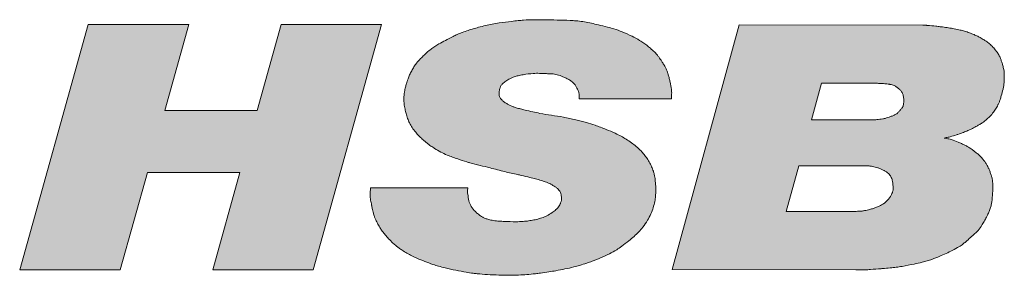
# Model space of a CAD drawing. Header units: metres. Extents: x 0 to 0.0785, y -0.001 to 0.009.
# Tile 1 of 59: x 0 to 0.0322, y -0.0002 to 0.0082. Entities that reach past the tile are written whole.
import ezdxf

# ---------------------------------------------------------------- set-up
doc = ezdxf.new("R2010")
doc.units = ezdxf.units.M
doc.header["$MEASUREMENT"] = 0
doc.layers.add('RAM_Logo_HSB', color=7, linetype='Continuous', lineweight=0, true_color=0x009fd6)

msp = doc.modelspace()

# ---------------------------------------------------------------- hatches: boundary and pattern name
at = {"layer": 'RAM_Logo_HSB'}
h = msp.add_hatch(color=256, dxfattribs=at)
h.dxf.hatch_style = 1
h.paths.add_polyline_path([(0.020779, 0.00261, 0.019837), (0.020768, 0.002842, 0.012088), (0.020749, 0.003022, 0.022825), (0.020731, 0.003116, 0.029379), (0.020701, 0.003219, 0.020083), (0.020642, 0.003365, 0.022842), (0.020563, 0.003522, 0.023209), (0.020471, 0.003668, 0.021866), (0.020372, 0.003798, 0.024117), (0.020272, 0.003907, 0.02107), (0.020144, 0.004023, 0.018466), (0.019989, 0.004143, 0.014782), (0.01981, 0.004263, 0.017185), (0.01965, 0.004356, 0.016042), (0.019453, 0.004454, 0.011112), (0.019161, 0.00458, 0.011905), (0.018795, 0.004718, 0.015597), (0.018511, 0.004808, 0.012209), (0.018164, 0.004897, 0.010583), (0.01776, 0.00498, 0.011038), (0.017376, 0.005043, -0.021348), (0.016992, 0.005105, -0.003663), (0.01676, 0.005155, -0.003359), (0.016509, 0.005213, -0.005332), (0.016364, 0.005249, -0.007066), (0.016171, 0.005302, -0.022144), (0.015938, 0.005408, -0.035121), (0.015841, 0.005467, -0.049124), (0.015732, 0.005566, -0.186092), (0.015661, 0.005734, -0.104029), (0.015706, 0.005974, -0.095839), (0.015799, 0.006094, -0.04356), (0.015912, 0.006177, -0.02837), (0.016097, 0.006276, -0.031778), (0.016283, 0.006334, -0.019361), (0.016447, 0.006367, -0.019147), (0.016777, 0.006407, -0.031692), (0.016979, 0.006411, -0.000034), (0.017077, 0.006406, 0.000035), (0.017173, 0.006402, 0.000078), (0.017301, 0.006396, -0.000174), (0.017469, 0.006389, -0.034553), (0.017749, 0.0063, -0.024877), (0.017946, 0.006203, -0.069824), (0.018144, 0.006041, -0.038578), (0.018264, 0.005802, -0.072227), (0.018278, 0.005577), (0.021289, 0.005577, 0.023199), (0.021299, 0.005778, 0.041836), (0.021289, 0.005889, 0.003577), (0.021248, 0.006125, 0.024687), (0.021225, 0.006223, 0.019471), (0.021173, 0.006406, 0.022105), (0.021117, 0.006558, 0.040522), (0.021061, 0.006665, 0.005324), (0.020975, 0.006799, 0.006378), (0.020874, 0.006948, 0.012992), (0.020821, 0.007019, 0.032885), (0.020771, 0.007075, 0.013304), (0.020634, 0.007203, 0.013003), (0.020512, 0.007305, 0.013561), (0.020391, 0.007396, 0.024403), (0.02025, 0.007487, 0.014626), (0.020003, 0.007619, 0.018177), (0.019679, 0.007766, 0.022907), (0.019413, 0.007861, 0.01017), (0.019197, 0.007922, 0.007542), (0.018904, 0.007995, 0.010094), (0.018451, 0.00809, 0.021706), (0.018238, 0.00812, 0.012685), (0.018081, 0.008132, 0.004797), (0.017667, 0.008148, 0.007415), (0.016794, 0.008161, 0.019319), (0.01646, 0.008148, 0.00583), (0.016281, 0.008132, 0.004826), (0.016065, 0.008108, 0.006406), (0.015666, 0.008055, 0.010783), (0.01543, 0.008015, 0.009819), (0.015222, 0.007971, 0.008677), (0.014988, 0.007913, 0.0058), (0.014818, 0.007865, 0.005945), (0.014653, 0.007814, 0.011922), (0.014458, 0.007747, 0.013833), (0.014294, 0.00768, 0.012674), (0.014157, 0.007616, 0.006789), (0.013907, 0.007487, 0.007722), (0.013694, 0.007369, 0.012102), (0.013561, 0.007288, 0.020585), (0.013439, 0.007203, 0.017116), (0.013301, 0.00709, 0.021227), (0.013159, 0.006954, 0.027313), (0.012968, 0.006744, 0.039526), (0.012835, 0.006551, 0.042067), (0.012711, 0.006288, 0.030616), (0.012648, 0.006118, 0.013033), (0.012596, 0.005925, 0.023017), (0.012567, 0.005775, 0.044297), (0.012549, 0.005575, 0.038667), (0.012562, 0.005386, 0.013509), (0.012589, 0.005241, 0.017021), (0.012623, 0.005099, 0.014904), (0.012673, 0.00494, 0.032705), (0.012734, 0.004795, 0.029554), (0.012821, 0.004645, 0.024006), (0.012936, 0.004487, 0.042149), (0.013093, 0.004322, 0.029183), (0.013244, 0.004185, 0.013409), (0.013371, 0.004084, 0.022523), (0.013478, 0.004009, 0.030158), (0.013756, 0.003843, 0.021981), (0.013966, 0.003745, 0.008042), (0.014141, 0.003676, 0.008472), (0.01431, 0.003616, 0.004886), (0.014607, 0.003518, 0.014545), (0.014708, 0.00349, 0.001336), (0.015038, 0.003407, -0.000568), (0.015368, 0.003324, -0.000186), (0.015607, 0.003264, 0.001454), (0.015845, 0.003204, 0.012287), (0.016057, 0.003157, -0.004005), (0.016269, 0.003109, -0.00161), (0.016383, 0.003082, -0.000651), (0.016666, 0.003015, -0.005231), (0.01685, 0.002968, -0.00627), (0.017098, 0.002899, -0.025588), (0.01737, 0.002783, -0.033215), (0.017548, 0.002667, -0.114831), (0.01766, 0.002537, -0.113692), (0.017699, 0.002271, -0.036107), (0.017664, 0.002167, -0.037058), (0.017623, 0.00209, -0.039014), (0.017547, 0.001989, -0.03379), (0.017391, 0.001867, -0.031968), (0.017218, 0.001763, -0.038079), (0.017062, 0.001698, -0.019232), (0.016876, 0.001644, -0.021799), (0.016708, 0.00161, -0.010864), (0.016499, 0.001582, -0.020081), (0.01621, 0.00157, -0.010411), (0.015835, 0.001578, -0.00641), (0.015605, 0.001591, -0.03088), (0.01547, 0.001609, -0.022169), (0.015264, 0.00166, -0.068181), (0.015081, 0.001741, -0.034767), (0.014923, 0.001865, -0.047851), (0.01478, 0.002021, -0.070421), (0.014684, 0.002214, -0.021671), (0.014633, 0.002503, -0.027549), (0.014638, 0.002673), (0.011462, 0.002673, 0.034428), (0.011446, 0.002436, 0.050128), (0.011462, 0.002273, 0.000081), (0.011496, 0.00211, 0.004127), (0.011516, 0.002016, 0.029657), (0.011568, 0.001803, 0.043793), (0.011612, 0.001674, 0.016792), (0.011684, 0.001523, 0.018538), (0.011762, 0.001385, 0.030434), (0.011897, 0.001191, 0.020735), (0.012052, 0.001014, 0.014463), (0.012194, 0.000872, 0.028499), (0.012335, 0.000753, 0.01487), (0.012493, 0.000642, 0.013446), (0.012652, 0.000543, 0.014105), (0.012808, 0.000458, 0.015104), (0.012978, 0.000377, 0.010419), (0.01323, 0.000274, 0.00957), (0.0135, 0.000175, 0.01424), (0.013685, 0.000117, 0.011419), (0.013901, 0.000062, 0.007147), (0.014249, -0.000014, 0.006148), (0.01459, -0.000079, 0.009592), (0.014809, -0.000114, 0.012864), (0.014942, -0.000129, 0.005054), (0.01528, -0.000155, 0.01646), (0.016028, -0.000179, 0.022837), (0.016568, -0.000155, 0.003955), (0.016847, -0.000127, 0.006576), (0.017015, -0.000106, 0.004113), (0.017283, -0.000068, 0.004672), (0.017519, -0.00003, 0.010066), (0.017813, 0.000026, 0.01022), (0.0181, 0.000093, 0.009583), (0.01829, 0.000145, 0.007669), (0.018525, 0.000219, 0.010834), (0.018701, 0.000281, 0.006917), (0.018974, 0.000389, 0.018958), (0.019266, 0.000522, 0.022615), (0.019502, 0.000654, 0.01869), (0.019667, 0.000766, 0.012771), (0.019899, 0.000944, 0.012945), (0.02007, 0.00109, 0.014147), (0.020219, 0.001233, 0.033589), (0.020358, 0.001393, 0.026441), (0.020509, 0.001617, 0.028588), (0.020617, 0.001823, 0.030589), (0.020695, 0.002026, 0.024746), (0.020748, 0.002231, 0.031425), (0.020771, 0.002396, 0.021514)])
h.paths.add_polyline_path([(0.031777, 0.002413, 0.011361), (0.031788, 0.002605, 0.014654), (0.031789, 0.002754, 0.024654), (0.031778, 0.002903, 0.039486), (0.031749, 0.003047, 0.035621), (0.031662, 0.003286, 0.022853), (0.031605, 0.003405, 0.029613), (0.031543, 0.003507, 0.037196), (0.031409, 0.003671, 0.027949), (0.031287, 0.003787, 0.032335), (0.031073, 0.00395, 0.024458), (0.030925, 0.004042, 0.026078), (0.030756, 0.004126, 0.026483), (0.030655, 0.004169, 0.003549), (0.030434, 0.004248, 0.028875), (0.030357, 0.00427, 0.014531), (0.030201, 0.0043, 0.009355), (0.030336, 0.004326, 0.019599), (0.030399, 0.004342, 0.001892), (0.030601, 0.004402, 0.007542), (0.030651, 0.004418, 0.011106), (0.030833, 0.004483, 0.013884), (0.030975, 0.004543, 0.017406), (0.031157, 0.004632, 0.016649), (0.031338, 0.004729, 0.008869), (0.031441, 0.004792, 0.03292), (0.031529, 0.004856, 0.020267), (0.031661, 0.004975, 0.028454), (0.031781, 0.005107, 0.030027), (0.03188, 0.005245, 0.018579), (0.031957, 0.005378, 0.037318), (0.032003, 0.005481, 0.013363), (0.032065, 0.005674, 0.011489), (0.032124, 0.005893, 0.023542), (0.032145, 0.006002, 0.021653), (0.032155, 0.006106, 0.021396), (0.032165, 0.006332, 0.019008), (0.032161, 0.006433, 0.040522), (0.032139, 0.00658, 0.021029), (0.032084, 0.006773, 0.011798), (0.032048, 0.006873, 0.015885), (0.032001, 0.006983, 0.026572), (0.031968, 0.007047, 0.024142), (0.031934, 0.007097, 0.013617), (0.031868, 0.007181, 0.015058), (0.031767, 0.007297, 0.030975), (0.03171, 0.00735, 0.031578), (0.031533, 0.007481, 0.038443), (0.031362, 0.007584, 0.02694), (0.031177, 0.007675, 0.013992), (0.031027, 0.007734, 0.014818), (0.030866, 0.007787, 0.016787), (0.030722, 0.007824, 0.008622), (0.03053, 0.007864, 0.008881), (0.030342, 0.007896, 0.003277), (0.030147, 0.007924, 0.004366), (0.03, 0.007943, 0.00613), (0.029932, 0.007951, 0.001503), (0.029656, 0.007976, 0.015575), (0.029619, 0.007978, 0.007498), (0.029456, 0.00798), (0.023508, 0.007991), (0.021313, 0.000014), (0.027311, 0.000004, 0.008962), (0.027621, 0.000002, 0.015884), (0.027796, 0.000009, 0.000324), (0.028145, 0.000036, 0.002743), (0.028186, 0.000039, 0.003566), (0.028436, 0.000063, 0.004462), (0.028635, 0.000085, 0.013856), (0.028825, 0.000113, 0.006725), (0.029216, 0.000187, 0.008231), (0.029481, 0.000246, 0.013213), (0.029645, 0.00029, 0.01681), (0.029799, 0.000341, 0.009861), (0.030055, 0.000442, 0.009335), (0.030264, 0.000533, 0.009437), (0.030467, 0.000631, 0.017991), (0.030696, 0.000758, 0.03368), (0.030811, 0.000838, 0.007801), (0.030904, 0.000914, 0.004501), (0.031061, 0.001051, 0.00327), (0.031205, 0.00118, 0.007459), (0.031267, 0.001238, 0.04513), (0.03137, 0.001357, 0.022086), (0.031447, 0.001474, 0.007716), (0.031527, 0.001615, 0.008817), (0.031603, 0.001759, 0.010976), (0.03166, 0.001876, 0.027377), (0.031707, 0.001998, 0.044765), (0.031754, 0.002198, 0.013827)])
h.paths.add_polyline_path([(0.028481, 0.002455, -0.029449), (0.028436, 0.002378, -0.027902), (0.028379, 0.002303, -0.043898), (0.028262, 0.002187, -0.023316), (0.028156, 0.002121, -0.015756), (0.02808, 0.002081, -0.012037), (0.027943, 0.00202, -0.018113), (0.027854, 0.001993, -0.00584), (0.027723, 0.001959, -0.007355), (0.027536, 0.001917, -0.000921), (0.027331, 0.001906, -0.004716), (0.027163, 0.001901), (0.025044, 0.001905), (0.025455, 0.003396), (0.027574, 0.003392, -0.024146), (0.027747, 0.003388, -0.036825), (0.027859, 0.003371, -0.005715), (0.028046, 0.003327, -0.028152), (0.028142, 0.003289, -0.01765), (0.028236, 0.003241, -0.024067), (0.028316, 0.003192, -0.039698), (0.028397, 0.003124, -0.084734), (0.028459, 0.003041, -0.032873), (0.028487, 0.002977, -0.033123), (0.028505, 0.002911, -0.012817), (0.028513, 0.002868, -0.007965), (0.028523, 0.002799, -0.03114), (0.028532, 0.002658, -0.066477), (0.028516, 0.00254, -0.038153)], flags=16)
h.paths.add_polyline_path([(0.028622, 0.005077, -0.031848), (0.028542, 0.005036, -0.011993), (0.02845, 0.005, -0.012532), (0.028361, 0.004969, -0.00842), (0.02827, 0.004942, -0.016634), (0.028205, 0.004925, -0.002387), (0.027999, 0.0049, -0.021775), (0.027878, 0.004891, -0.01409), (0.027691, 0.004891), (0.025867, 0.004894), (0.026195, 0.006088), (0.027981, 0.006085, -0.013955), (0.028165, 0.006081, -0.0168), (0.028261, 0.006073, -0.001673), (0.028389, 0.006057, -0.05437), (0.028529, 0.006025, -0.049), (0.028606, 0.00599, -0.030323), (0.028681, 0.00594, -0.020609), (0.02875, 0.005879, -0.057055), (0.028828, 0.005786, -0.048388), (0.028858, 0.005706, -0.025966), (0.028871, 0.005645, -0.017094), (0.028884, 0.00554, -0.017403), (0.028876, 0.005432, -0.042647), (0.028855, 0.005323, -0.022448), (0.028773, 0.005218, -0.012833), (0.028702, 0.005141, -0.069044)], flags=16)
h.paths.add_polyline_path([(0.011824, 0.008), (0.008538, 0.008), (0.007757, 0.005203), (0.004739, 0.005203), (0.00552, 0.008), (0.002233, 0.008), (0, 0), (0.003286, 0), (0.004171, 0.003171), (0.007189, 0.003171), (0.006304, 0), (0.009591, 0)])

# ---------------------------------------------------------------- linework, layer by layer
for points in [[(0.014638, 0.002673, 0.020997), (0.014632, 0.002543, 0.035849), (0.014638, 0.002467, 0.016533), (0.014677, 0.002247, 0.043852), (0.014702, 0.002166, 0.034995), (0.014749, 0.00207, 0.03914), (0.014803, 0.001991, 0.02449), (0.014876, 0.00191, 0.023229), (0.01496, 0.001832, 0.02126), (0.015058, 0.001757, 0.032848), (0.015125, 0.001715, 0.031459), (0.01521, 0.001678, 0.02537), (0.01532, 0.001643, 0.016102), (0.01547, 0.001609, 0.023742), (0.015574, 0.001594, 0.008807), (0.015665, 0.001587, 0.004737), (0.015835, 0.001578, 0.010411), (0.01621, 0.00157, 0.016466), (0.016447, 0.001578, 0.014128), (0.016545, 0.001587, 0.008465), (0.016708, 0.00161, 0.021799), (0.016876, 0.001644, 0.019232), (0.017062, 0.001698, 0.038079), (0.017218, 0.001763, 0.031968), (0.017391, 0.001867, 0.027139), (0.017518, 0.001964, 0.049695), (0.017578, 0.002027, 0.02404), (0.017623, 0.00209, 0.028176), (0.017655, 0.002148, 0.020818), (0.01767, 0.002182, 0.015953), (0.017686, 0.002228, 0.076993), (0.017701, 0.00232, 0.054894), (0.017686, 0.002451, 0.035453), (0.017665, 0.002523, 0.054059), (0.017642, 0.002568, 0.05436), (0.01759, 0.002631, 0.043768), (0.017512, 0.002696, 0.017666), (0.017416, 0.002756, 0.021735), (0.017335, 0.0028, 0.016367), (0.017161, 0.002875, 0.025283), (0.017045, 0.002915, 0.00493), (0.01685, 0.002968, 0.005231), (0.016666, 0.003015, 0.000651), (0.016383, 0.003082, 0.00161), (0.016269, 0.003109, 0.004005), (0.016057, 0.003157, -0.012287), (0.015845, 0.003204, -0.001454), (0.015607, 0.003264, 0.000186), (0.015368, 0.003324, 0.000568), (0.015038, 0.003407, -0.001336), (0.014708, 0.00349, -0.014545), (0.014607, 0.003518, -0.004886), (0.01431, 0.003616, -0.008472), (0.014141, 0.003676, -0.008042), (0.013966, 0.003745, -0.021981), (0.013756, 0.003843, -0.021763), (0.013554, 0.00396, -0.007174), (0.013433, 0.004039, -0.013307), (0.013371, 0.004084, -0.007471), (0.013299, 0.00414, -0.005979), (0.013212, 0.004212, -0.011644), (0.013151, 0.004266, -0.006331), (0.013043, 0.004369, -0.029515), (0.012936, 0.004487, -0.024006), (0.012821, 0.004645, -0.029554), (0.012734, 0.004795, -0.032705), (0.012673, 0.00494, -0.014904), (0.012623, 0.005099, -0.017021), (0.012589, 0.005241, -0.00864), (0.012571, 0.005333, -0.010231), (0.012559, 0.005412, -0.033292), (0.012549, 0.005575, -0.034738), (0.01256, 0.005732, -0.01053), (0.012578, 0.00584, -0.013132), (0.012596, 0.005925, -0.008375), (0.012628, 0.006049, -0.010269), (0.012658, 0.00615, -0.013944), (0.012686, 0.006228, -0.008257), (0.012738, 0.006357, -0.022362), (0.012805, 0.006497, -0.023414), (0.01288, 0.006624, -0.025059), (0.012968, 0.006744, -0.018945), (0.013098, 0.006892, -0.009739), (0.013212, 0.007008, -0.01306), (0.013301, 0.00709, -0.017116), (0.013439, 0.007203, -0.020585), (0.013561, 0.007288, -0.012102), (0.013694, 0.007369, -0.007722), (0.013907, 0.007487, -0.006789), (0.014157, 0.007616, -0.012674), (0.014294, 0.00768, -0.013833), (0.014458, 0.007747, -0.011922), (0.014653, 0.007814, -0.005945), (0.014818, 0.007865, -0.0058), (0.014988, 0.007913, -0.008677), (0.015222, 0.007971, -0.009819), (0.01543, 0.008015, -0.010783), (0.015666, 0.008055, -0.006406), (0.016065, 0.008108, -0.004826), (0.016281, 0.008132, -0.00583), (0.01646, 0.008148, -0.019319), (0.016794, 0.008161, -0.007415), (0.017667, 0.008148, -0.004797), (0.018081, 0.008132, -0.012685), (0.018238, 0.00812, -0.021706), (0.018451, 0.00809, -0.010094), (0.018904, 0.007995, -0.007542), (0.019197, 0.007922, -0.01017), (0.019413, 0.007861, -0.022907), (0.019679, 0.007766, -0.018177), (0.020003, 0.007619, -0.014626), (0.02025, 0.007487, -0.024403), (0.020391, 0.007396, -0.013561), (0.020512, 0.007305, -0.013003), (0.020634, 0.007203, -0.013304), (0.020771, 0.007075, -0.032885), (0.020821, 0.007019, -0.012992), (0.020874, 0.006948, -0.006378), (0.020975, 0.006799, -0.003859), (0.021038, 0.006702, -0.007281), (0.02107, 0.00665, -0.034685), (0.021117, 0.006558, -0.022105), (0.021173, 0.006406, -0.010382), (0.021203, 0.006309, -0.008042), (0.021235, 0.006183, -0.01444), (0.021248, 0.006125, -0.003577), (0.021289, 0.005889, -0.041836), (0.021299, 0.005778, -0.023199), (0.021289, 0.005577), (0.018278, 0.005577, 0.051692), (0.018275, 0.005739, 0.073015), (0.018244, 0.00585, 0.026141), (0.018161, 0.006011, 0.065905), (0.018117, 0.006069, 0.035811), (0.018018, 0.006155, 0.038105), (0.017914, 0.006221, 0.014925), (0.017795, 0.006279, 0.019041), (0.0177, 0.006319, 0.023125), (0.017512, 0.006378, 0.054052), (0.017429, 0.006391, 0.000133), (0.017301, 0.006396, -0.000078), (0.017173, 0.006402, -0.000035), (0.017076, 0.006406, 0.000034), (0.016979, 0.006411, 0.031692), (0.016777, 0.006407, 0.019147), (0.016447, 0.006367, 0.019361), (0.016283, 0.006334, 0.022921), (0.016148, 0.006295, 0.033112), (0.016052, 0.006255, 0.0216), (0.015912, 0.006177, 0.04356), (0.015799, 0.006094, 0.061924), (0.015733, 0.006021, 0.067816), (0.015693, 0.005942, 0.050271), (0.015666, 0.005826, 0.032666), (0.015661, 0.005748, 0.047071), (0.015666, 0.005693, 0.083948), (0.015696, 0.005614, 0.072109), (0.015757, 0.005536, 0.0364), (0.015841, 0.005467, 0.035121), (0.015938, 0.005408, 0.017291), (0.016119, 0.005323, 0.032504), (0.01622, 0.005288, 0.005287), (0.016364, 0.005249, 0.005332), (0.016509, 0.005213, 0.003359), (0.01676, 0.005155, 0.003663), (0.016992, 0.005105, 0.021348), (0.017376, 0.005043, -0.011038), (0.01776, 0.00498, -0.010583), (0.018164, 0.004897, -0.012209), (0.018511, 0.004808, -0.015597), (0.018795, 0.004718, -0.011905), (0.019161, 0.00458, -0.011112), (0.019453, 0.004454, -0.016042), (0.01965, 0.004356, -0.017185), (0.01981, 0.004263, -0.014782), (0.019989, 0.004143, -0.018466), (0.020144, 0.004023, -0.02107), (0.020272, 0.003907, -0.024117), (0.020372, 0.003798, -0.021866), (0.020471, 0.003668, -0.023209), (0.020563, 0.003522, -0.022842), (0.020642, 0.003365, -0.020083), (0.020701, 0.003219, -0.029379), (0.020731, 0.003116, -0.022825), (0.020749, 0.003022, -0.012088), (0.020768, 0.002842, -0.019837), (0.020779, 0.00261, -0.021514), (0.020771, 0.002396, -0.031425), (0.020748, 0.002231, -0.024746), (0.020695, 0.002026, -0.030589), (0.020617, 0.001823, -0.028588), (0.020509, 0.001617, -0.026441), (0.020358, 0.001393, -0.033589), (0.020219, 0.001233, -0.014147), (0.02007, 0.00109, -0.012945), (0.019899, 0.000944, -0.012771), (0.019667, 0.000766, -0.01869), (0.019502, 0.000654, -0.022615), (0.019266, 0.000522, -0.018958), (0.018974, 0.000389, -0.006917), (0.018701, 0.000281, -0.010834), (0.018525, 0.000219, -0.007669), (0.01829, 0.000145, -0.009583), (0.0181, 0.000093, -0.01022), (0.017813, 0.000026, -0.010066), (0.017519, -0.00003, -0.004672), (0.017283, -0.000068, -0.004113), (0.017015, -0.000106, -0.006576), (0.016847, -0.000127, -0.003955), (0.016568, -0.000155, -0.022837), (0.016028, -0.000179, -0.01646), (0.01528, -0.000155, -0.005054), (0.014942, -0.000129, -0.012864), (0.014809, -0.000114, -0.009592), (0.01459, -0.000079, -0.006148), (0.014249, -0.000014, -0.007147), (0.013901, 0.000062, -0.011419), (0.013685, 0.000117, -0.01424), (0.0135, 0.000175, -0.00957), (0.01323, 0.000274, -0.010419), (0.012978, 0.000377, -0.015104), (0.012808, 0.000458, -0.014105), (0.012652, 0.000543, -0.013446), (0.012493, 0.000642, -0.010092), (0.012385, 0.000716, -0.012094), (0.012298, 0.000782, -0.021174), (0.012194, 0.000872, -0.014463), (0.012052, 0.001014, -0.014922), (0.011939, 0.00114, -0.016753), (0.011846, 0.001259, -0.019483), (0.011762, 0.001385, -0.018538), (0.011684, 0.001523, -0.016792), (0.011612, 0.001674, -0.030061), (0.011579, 0.001762, -0.008944), (0.011545, 0.001884, -0.01238), (0.011524, 0.001973, -0.000158), (0.011513, 0.002027, -0.000127), (0.011499, 0.002093, -0.000759), (0.011496, 0.00211, -0.000081), (0.011462, 0.002273, -0.050128), (0.011446, 0.002436, -0.034428), (0.011462, 0.002673)], [(0.021313, 0.000014), (0.027311, 0.000004, 0.008962), (0.027621, 0.000002, 0.015884), (0.027796, 0.000009, 0.000324), (0.028145, 0.000036, 0.002743), (0.028186, 0.000039, 0.003566), (0.028436, 0.000063, 0.004462), (0.028635, 0.000085, 0.013856), (0.028825, 0.000113, 0.006725), (0.029216, 0.000187, 0.008231), (0.029481, 0.000246, 0.013213), (0.029645, 0.00029, 0.01681), (0.029799, 0.000341, 0.009861), (0.030055, 0.000442, 0.009335), (0.030264, 0.000533, 0.009437), (0.030467, 0.000631, 0.017991), (0.030696, 0.000758, 0.03368), (0.030811, 0.000838, 0.007801), (0.030904, 0.000914, 0.004501), (0.031061, 0.001051, 0.00327), (0.031205, 0.00118, 0.007459), (0.031267, 0.001238, 0.028064), (0.031333, 0.00131, 0.025029), (0.031399, 0.001398, 0.014082), (0.031447, 0.001474, 0.007716), (0.031527, 0.001615, 0.008817), (0.031603, 0.001759, 0.010976), (0.03166, 0.001876, 0.027377), (0.031707, 0.001998, 0.027874), (0.03174, 0.002122, 0.019029), (0.031758, 0.002232, 0.011653), (0.031777, 0.002413, 0.011361), (0.031788, 0.002605, 0.014654), (0.031789, 0.002754, 0.024654), (0.031778, 0.002903, 0.0315), (0.031757, 0.003018, 0.018309), (0.031728, 0.003118, 0.016286), (0.031687, 0.003227, 0.011372), (0.031643, 0.003329, 0.014776), (0.031605, 0.003405, 0.02415), (0.031555, 0.003488, 0.021091), (0.03149, 0.003578, 0.021548), (0.031409, 0.003671, 0.020953), (0.031318, 0.003759, 0.012209), (0.031227, 0.003837, 0.01329), (0.031139, 0.003904, 0.013503), (0.031025, 0.003983, 0.016225), (0.030925, 0.004042, 0.014324), (0.030833, 0.00409, 0.010907), (0.030709, 0.004147, 0.014168), (0.030655, 0.004169, 0.003549), (0.030434, 0.004248, 0.028875), (0.030357, 0.00427, 0.014531), (0.030201, 0.0043, 0.009355), (0.030336, 0.004326, 0.019599), (0.030399, 0.004342, 0.001892), (0.030601, 0.004402, 0.007542), (0.030651, 0.004418, 0.011106), (0.030833, 0.004483, 0.013884), (0.030975, 0.004543, 0.010041), (0.031081, 0.004593, 0.006679), (0.031238, 0.004674, 0.009316), (0.031338, 0.004729, 0.008869), (0.031441, 0.004792, 0.03292), (0.031529, 0.004856, 0.020267), (0.031661, 0.004975, 0.028454), (0.031781, 0.005107, 0.030027), (0.03188, 0.005245, 0.018579), (0.031957, 0.005378, 0.030861), (0.031995, 0.005463, 0.011377), (0.032027, 0.005552, 0.008416), (0.032065, 0.005674, 0.011489), (0.032124, 0.005893, 0.023542), (0.032145, 0.006002, 0.01433), (0.032153, 0.006071, 0.008319), (0.032161, 0.006189, 0.013496), (0.032165, 0.006332, 0.019008), (0.032161, 0.006433, 0.028349), (0.032147, 0.006536, 0.021693), (0.032116, 0.006669, 0.011465), (0.032084, 0.006773, 0.011798), (0.032048, 0.006873, 0.015885), (0.032001, 0.006983, 0.026572), (0.031968, 0.007047, 0.024142), (0.031934, 0.007097, 0.013617), (0.031868, 0.007181, 0.015058), (0.031767, 0.007297, 0.030429), (0.031712, 0.00735, 0.010316), (0.031657, 0.007393, 0.010141), (0.031601, 0.007435, 0.005808), (0.031534, 0.007481, 0.006684), (0.031475, 0.00752, 0.014889), (0.031408, 0.00756, 0.009036), (0.031296, 0.00762, 0.017135), (0.031177, 0.007675, 0.013992), (0.031027, 0.007734, 0.014818), (0.030866, 0.007787, 0.016787), (0.030722, 0.007824, 0.008622), (0.03053, 0.007864, 0.008881), (0.030342, 0.007896, 0.003277), (0.030147, 0.007924, 0.004366), (0.03, 0.007943, 0.00613), (0.029932, 0.007951, 0.001503), (0.029656, 0.007976, 0.015575), (0.029619, 0.007978, 0.005173), (0.029507, 0.00798), (0.023508, 0.007991)], [(0.026195, 0.006088), (0.02802, 0.006085, -0.011024), (0.028165, 0.006081, -0.0168), (0.028261, 0.006073, -0.001833), (0.028401, 0.006055, -0.010489), (0.028426, 0.006052, -0.029237), (0.028501, 0.006034, -0.033291), (0.028565, 0.006011, -0.026757), (0.028606, 0.00599, -0.020496), (0.028658, 0.005957, -0.022768), (0.028697, 0.005927, -0.015948), (0.02875, 0.005879, -0.043077), (0.028811, 0.005811, -0.063894), (0.028841, 0.005757, -0.030139), (0.028858, 0.005706, -0.025966), (0.028871, 0.005645, -0.010867), (0.02888, 0.005578, -0.019999), (0.028883, 0.005542, -0.023157), (0.028882, 0.005505, -0.011743), (0.028876, 0.005432, -0.028659), (0.028864, 0.005359, -0.05789), (0.028852, 0.005324, -0.04802), (0.028834, 0.005295, -0.016503), (0.028773, 0.005218, -0.01197), (0.028708, 0.005146, -0.026062), (0.028675, 0.005115, -0.043771), (0.028622, 0.005077, -0.031848), (0.028542, 0.005036, -0.011993), (0.02845, 0.005, -0.012532), (0.028361, 0.004969, -0.00842), (0.02827, 0.004942, -0.014081), (0.028215, 0.004928, -0.023137), (0.028196, 0.004924, -0.002281), (0.027999, 0.0049, -0.021775), (0.027878, 0.004891, -0.01409), (0.027691, 0.004891), (0.025867, 0.004894)], [(0.025455, 0.003396), (0.027574, 0.003392, -0.024146), (0.027747, 0.003388, -0.036825), (0.027859, 0.003371, -0.005239), (0.028031, 0.003331, -0.025753), (0.028065, 0.00332, -0.022673), (0.028142, 0.003289, -0.01765), (0.028236, 0.003241, -0.024067), (0.028316, 0.003192, -0.029012), (0.028377, 0.003144, -0.044747), (0.028425, 0.003093, -0.050561), (0.028459, 0.003041, -0.032873), (0.028487, 0.002977, -0.033123), (0.028505, 0.002911, -0.012817), (0.028513, 0.002868, -0.007965), (0.028523, 0.002799, -0.03114), (0.028532, 0.002658, -0.049823), (0.028523, 0.002569, -0.038983), (0.028509, 0.002519, -0.02892), (0.028481, 0.002455, -0.029449), (0.028436, 0.002378, -0.027902), (0.028379, 0.002303, -0.031539), (0.028297, 0.002217, -0.043346), (0.028229, 0.002164, -0.015872), (0.028156, 0.002121, -0.015756), (0.02808, 0.002081, -0.010088), (0.027965, 0.002029, -0.023651), (0.027915, 0.002011, -0.012402), (0.027854, 0.001993, -0.00584), (0.027723, 0.001959, -0.006344), (0.027562, 0.001923, -0.027394), (0.027524, 0.001917, -0.010974), (0.027515, 0.001916, -0.00067), (0.027365, 0.001908, -0.00558), (0.027287, 0.001904, -0.0035), (0.027163, 0.001901), (0.025044, 0.001905)]]:
    msp.add_lwpolyline(points, format="xyb", close=True, dxfattribs=at)
msp.add_lwpolyline([(0.006304, 0), (0.009591, 0), (0.011824, 0.008), (0.008538, 0.008), (0.007757, 0.005203), (0.004739, 0.005203), (0.00552, 0.008), (0.002233, 0.008), (0, 0), (0.003286, 0), (0.004171, 0.003171), (0.007189, 0.003171)], close=True, dxfattribs=at)

doc.saveas('drawing.dxf')
